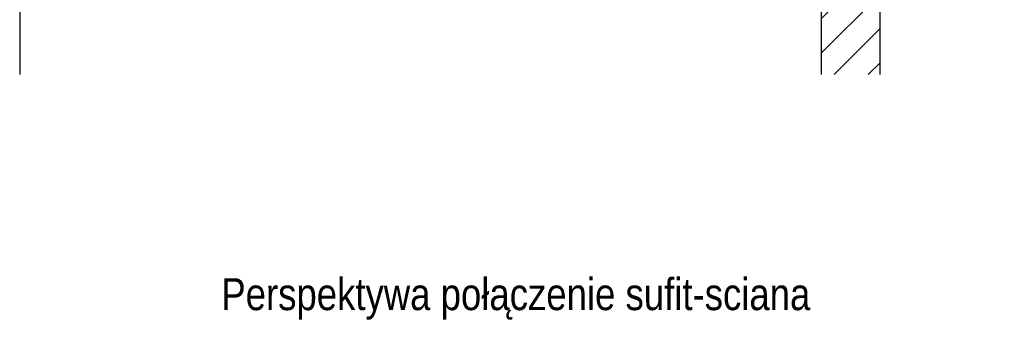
# Model space of a CAD drawing. Header units: millimetres. Extents: x -94648 to 68781, y -29623 to 11990.
# Tile 143 of 181: x 21337 to 22186, y -15336 to -15077. Entities that reach past the tile are written whole.
import ezdxf
from ezdxf.enums import TextEntityAlignment as Align

# ---------------------------------------------------------------- set-up
doc = ezdxf.new("R2010")
doc.units = ezdxf.units.MM
for name, color, linetype in [('BEPL4', 4, 'Continuous'), ('FLANK1', 1, 'Continuous'), ('FLANK7', 7, 'Continuous'), ('GAIN_ZSF', 6, 'Continuous'), ('UK', 2, 'Continuous')]:
    doc.layers.add(name, color=color, linetype=linetype)
doc.styles.add('ar-na-fett', font='ARIALNB.TTF')
doc.styles.add('ar-na-light', font='ARIALN.TTF', dxfattribs={"height": 11})

# ---------------------------------------------------------------- blocks, each defined once
blk = doc.blocks.new('D131-0')
at = {"layer": 'FLANK1'}
h = blk.add_hatch(dxfattribs=at)
h.set_pattern_fill('ANSI31', color=256, scale=15, style=0)
h.set_pattern_definition([(45, (-19432.716, -6110.378), (-33.67596, 33.67596), [])])
h.paths.add_polyline_path([(-528.3, 447.4), (-643.4, 447.4), (-643.4, 0), (-528.3, 0)])
at = {"layer": 'BEPL4'}
blk.add_line((-2222.9, 550.5), (-2222.9, 0), dxfattribs=at)
at = {"layer": 'FLANK7'}
for p, q in [((-643.4, 447.4), (-643.4, 0)), ((-528.3, 447.4), (-528.3, 0))]:
    blk.add_line(p, q, dxfattribs=at)
blk = doc.blocks.new('SF_Z01')
at = {"layer": 'GAIN_ZSF', "color": 3, "style": 'ar-na-fett'}
blk.add_attdef('F1', text='', height=11, dxfattribs=at).set_placement((107.5, -12.5), align=Align.MIDDLE_CENTER)
at = {"layer": 'GAIN_ZSF', "color": 3, "style": 'ar-na-light'}
blk.add_attdef('F3', text='', height=11, dxfattribs=at).set_placement((170, -12.5), align=Align.MIDDLE_LEFT)

msp = doc.modelspace()

# ---------------------------------------------------------------- block references
at = {"layer": 'GAIN_ZSF', "xscale": 2.5, "yscale": 2.5, "zscale": 2.5}
msp.add_blockref('SF_Z01', (21085.69943, -15282.08502), dxfattribs=at).add_auto_attribs({'F3': 'Perspektywa połączenie sufit-sciana'})
at = {"layer": 'UK', "xscale": 0.4375, "yscale": 0.4375, "zscale": 0.4375}
msp.add_blockref('D131-0', (22309.42635, -15124.15348), dxfattribs=at)

doc.saveas('drawing.dxf')
